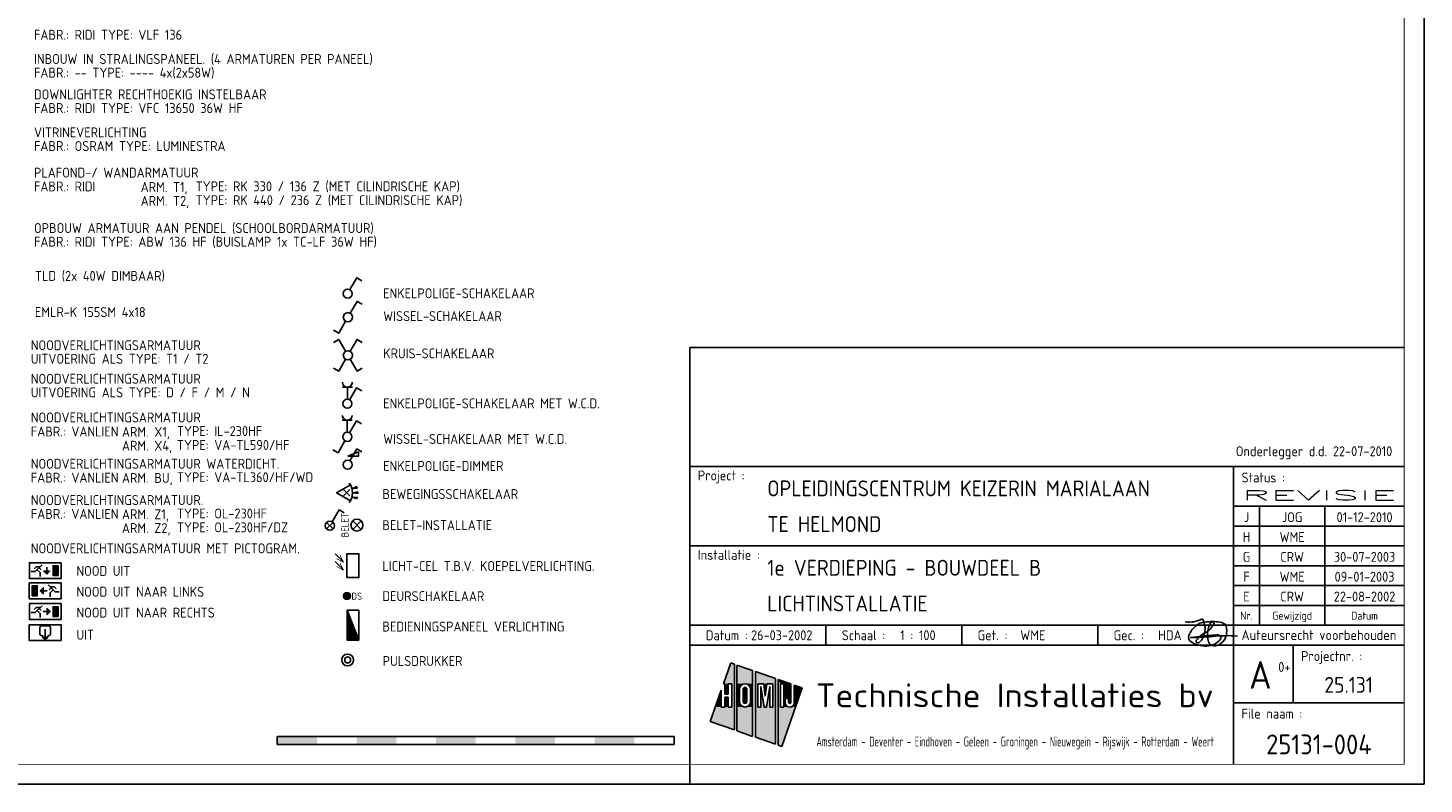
# Model space of a CAD drawing. Header units: millimetres. Extents: x 84333 to 240712, y -2244 to 84291.
# Tile 65 of 88: x 205530 to 240712, y 191 to 19243. Entities that reach past the tile are written whole.
import ezdxf
from ezdxf.enums import TextEntityAlignment as Align

# ---------------------------------------------------------------- set-up
doc = ezdxf.new("R2010")
doc.units = ezdxf.units.MM
doc.header["$LTSCALE"] = 100
doc.layers.get('0').update_dxf_attribs({"linetype": 'CONTINUOUS'})
for name, color, linetype in [('02-61-50-lijn050', 90, 'CONTINUOUS'), ('0B_ATTRIB', 2, 'CONTINUOUS'), ('EB6331--_ATTRIB', 2, 'CONTINUOUS'), ('EB6521--_ATTRIB', 2, 'CONTINUOUS'), ('EL63102-_LICHT-SCH', 3, 'CONTINUOUS'), ('EL63105-_LICHT-KAST', 3, 'CONTINUOUS'), ('EL63202-_NOODVRL-TXT', 3, 'CONTINUOUS'), ('EL6331--_BELET230V', 3, 'CONTINUOUS'), ('EL6521--_BEWAKING', 3, 'CONTINUOUS'), ('LIJN025', 10, 'CONTINUOUS'), ('LIJN050', 90, 'CONTINUOUS'), ('SCHAALBALK', 10, 'CONTINUOUS'), ('TEKST18', 210, 'CONTINUOUS'), ('TEKST25', 10, 'CONTINUOUS'), ('TEKST35', 50, 'CONTINUOUS'), ('TEKST50', 90, 'CONTINUOUS'), ('TEKST70', 130, 'CONTINUOUS')]:
    doc.layers.add(name, color=color, linetype=linetype)
doc.styles.add('1_8', font='ISO', dxfattribs={"height": 1.8})
doc.styles.add('3_5', font='iso', dxfattribs={"height": 3.5})
doc.styles.add('HELV', font='ISO.SHX')
doc.styles.add('ISO', font='ISO.SHX')
doc.styles.add('MAATVOERING', font='iso.shx')
doc.styles.add('NORATT', font='isocp.shx')
doc.styles.add('ROMAND', font='romand')

# ---------------------------------------------------------------- blocks, each defined once
blk = doc.blocks.new('A0-GE')
at = {"layer": 'LIJN025'}
for p, q in [((1315, 80), (1495, 80)), ((1452, 80), (1452, 5)), ((1452, 70), (1495, 70)), ((1458.5, 70), (1458.5, 40)), ((1475, 70), (1475, 40)), ((1452, 65), (1495, 65)), ((1315, 60), (1452, 60)), ((1452, 60), (1495, 60)), ((1452, 55), (1495, 55)), ((1452, 50), (1495, 50)), ((1452, 45), (1495, 45)), ((1315, 40), (1495, 40)), ((1349.25, 35), (1349.25, 40)), ((1383.5, 35), (1383.5, 40)), ((1417.75, 35), (1417.75, 40)), ((1315, 35), (1495, 35)), ((1467, 35), (1467, 20.5)), ((1325.28, 30.55), (1323.44, 25.28)), ((1326.23, 30.22), (1325.28, 30.55)), ((1326.23, 13.64), (1326.23, 30.22)), ((1330.81, 28.62), (1326.85, 30)), ((1326.85, 30), (1326.85, 13.42)), ((1330.81, 12.03), (1330.81, 28.62)), ((1336.53, 26.61), (1331.49, 28.38)), ((1331.49, 28.38), (1331.49, 11.8)), ((1323.44, 25.28), (1323.78, 25.28)), ((1323.78, 25.28), (1323.78, 22.62)), ((1324.68, 25.28), (1325.58, 25.28)), ((1324.68, 22.62), (1324.68, 25.28)), ((1325.58, 25.28), (1325.58, 19.41)), ((1327.61, 24.43), (1327.9, 24.86)), ((1327.9, 24.86), (1328.35, 25.18)), ((1328.35, 25.18), (1328.88, 25.28)), ((1328.88, 25.28), (1329.41, 25.18)), ((1329.41, 25.18), (1329.85, 24.88)), ((1329.85, 24.88), (1330.14, 24.45)), ((1332.1, 19.41), (1332.1, 25.28)), ((1332.1, 25.28), (1333.62, 25.28)), ((1333.62, 25.28), (1334, 22.14)), ((1334, 22.14), (1334.38, 25.28)), ((1334.38, 25.28), (1335.92, 25.28)), ((1335.92, 25.28), (1335.92, 19.41)), ((1336.53, 10.03), (1336.53, 26.61)), ((1340.46, 25.24), (1337.21, 26.37)), ((1337.21, 26.37), (1337.21, 9.79)), ((1337.81, 19.41), (1337.81, 25.28)), ((1337.81, 25.28), (1338.69, 25.28)), ((1338.69, 25.28), (1338.69, 19.41)), ((1340.46, 20.62), (1340.46, 25.24)), ((1343.31, 24.24), (1341.31, 24.94)), ((1341.31, 24.94), (1341.31, 20.61)), ((1322.88, 23.67), (1320.11, 15.78)), ((1322.88, 19.41), (1322.88, 23.67)), ((1323.78, 22.62), (1324.68, 22.62)), ((1324.68, 21.86), (1323.78, 21.86)), ((1323.78, 21.86), (1323.78, 19.41)), ((1324.68, 19.41), (1324.68, 21.86)), ((1327.51, 23.91), (1327.61, 24.43)), ((1327.51, 20.8), (1327.51, 23.91)), ((1328.39, 23.89), (1328.46, 24.14)), ((1328.39, 20.81), (1328.39, 23.89)), ((1328.46, 24.14), (1328.63, 24.32)), ((1328.63, 24.32), (1328.89, 24.39)), ((1328.89, 24.39), (1329.13, 24.32)), ((1329.13, 24.32), (1329.31, 24.14)), ((1329.31, 24.14), (1329.38, 23.89)), ((1329.38, 23.89), (1329.38, 20.81)), ((1330.14, 24.45), (1330.25, 23.91)), ((1330.25, 23.91), (1330.25, 20.8)), ((1333.72, 19.41), (1332.87, 24.56)), ((1332.87, 24.56), (1332.87, 19.41)), ((1335.15, 24.56), (1334.29, 19.41)), ((1335.15, 19.41), (1335.15, 24.56)), ((1338.14, 9.47), (1343.31, 24.24)), ((1339.02, 20.61), (1339.02, 21.54)), ((1339.02, 21.54), (1339.88, 21.54)), ((1339.88, 21.54), (1339.88, 20.62)), ((1323.78, 19.41), (1322.88, 19.41)), ((1325.58, 19.41), (1324.68, 19.41)), ((1327.61, 20.28), (1327.51, 20.8)), ((1327.91, 19.82), (1327.61, 20.28)), ((1328.37, 19.52), (1327.91, 19.82)), ((1328.91, 19.41), (1328.37, 19.52)), ((1328.45, 20.57), (1328.39, 20.81)), ((1328.64, 20.38), (1328.45, 20.57)), ((1328.89, 20.32), (1328.64, 20.38)), ((1329.14, 20.38), (1328.89, 20.32)), ((1329.43, 19.53), (1328.91, 19.41)), ((1329.32, 20.56), (1329.14, 20.38)), ((1329.38, 20.81), (1329.32, 20.56)), ((1329.86, 19.83), (1329.43, 19.53)), ((1330.15, 20.26), (1329.86, 19.83)), ((1330.25, 20.8), (1330.15, 20.26)), ((1332.87, 19.41), (1332.1, 19.41)), ((1334.29, 19.41), (1333.72, 19.41)), ((1335.92, 19.41), (1335.15, 19.41)), ((1338.69, 19.41), (1337.81, 19.41)), ((1339.09, 20.16), (1339.02, 20.61)), ((1339.34, 19.76), (1339.09, 20.16)), ((1339.7, 19.5), (1339.34, 19.76)), ((1340.16, 19.41), (1339.7, 19.5)), ((1339.88, 20.62), (1339.97, 20.41)), ((1339.97, 20.41), (1340.17, 20.33)), ((1340.61, 19.5), (1340.16, 19.41)), ((1340.17, 20.33), (1340.37, 20.41)), ((1340.37, 20.41), (1340.46, 20.62)), ((1340.99, 19.77), (1340.61, 19.5)), ((1341.24, 20.17), (1340.99, 19.77)), ((1341.31, 20.61), (1341.24, 20.17)), ((1452, 20.5), (1495, 20.5)), ((1320.11, 15.78), (1326.23, 13.64)), ((1326.85, 13.42), (1330.81, 12.03)), ((1331.49, 11.8), (1336.53, 10.03)), ((1337.21, 9.79), (1338.14, 9.47)), ((1315, 0), (1315, 5))]:
    blk.add_line(p, q, dxfattribs=at)
blk.add_lwpolyline([(1500, 841), (1500, 0), (0, 0), (0, 841)], close=True, dxfattribs=at)
for points in [[(1323.44, 25.28), (1325.28, 30.55), (1326.23, 25.28), (1326.23, 30.22)], [(1326.85, 25.28), (1326.85, 30), (1330.81, 25.28), (1330.81, 28.62)], [(1331.49, 25.28), (1331.49, 28.38), (1336.53, 25.28), (1336.53, 26.61)], [(1323.78, 22.62), (1323.78, 25.28), (1324.68, 22.62), (1324.68, 25.28)], [(1325.58, 19.41), (1325.58, 25.28), (1326.23, 19.41), (1326.23, 25.28)], [(1326.85, 23.91), (1326.85, 25.28), (1327.51, 23.91), (1327.61, 24.43)], [(1327.61, 24.43), (1326.85, 25.28), (1327.9, 24.86), (1326.85, 25.28)], [(1327.9, 24.86), (1326.85, 25.28), (1328.35, 25.18), (1326.85, 25.28)], [(1328.35, 25.18), (1326.85, 25.28), (1328.88, 25.28), (1326.85, 25.28)], [(1329.41, 25.18), (1328.88, 25.28), (1329.41, 25.18), (1330.81, 25.28)], [(1329.85, 24.88), (1329.41, 25.18), (1329.85, 24.88), (1330.81, 25.28)], [(1330.14, 24.45), (1329.85, 24.88), (1330.14, 24.45), (1330.81, 25.28)], [(1330.25, 23.91), (1330.14, 24.45), (1330.81, 23.91), (1330.81, 25.28)], [(1331.49, 19.41), (1331.49, 25.28), (1332.1, 19.41), (1332.1, 25.28)], [(1334, 22.14), (1333.62, 25.28), (1334, 22.14), (1334.38, 25.28)], [(1335.92, 19.41), (1335.92, 25.28), (1336.53, 19.41), (1336.53, 25.28)], [(1337.21, 19.41), (1337.21, 26.37), (1337.81, 19.41), (1337.81, 25.28)], [(1337.81, 25.28), (1337.21, 26.37), (1338.69, 25.28), (1337.21, 26.37)], [(1338.69, 25.28), (1337.21, 26.37), (1340.46, 25.24), (1337.21, 26.37)], [(1338.69, 25.24), (1338.69, 25.28), (1340.46, 25.24)], [(1338.69, 21.54), (1338.69, 25.24), (1340.46, 21.54), (1340.46, 25.24)], [(1341.31, 20.61), (1341.31, 24.94), (1342.04, 20.61), (1343.31, 24.24)], [(1321.39, 19.41), (1322.88, 23.67), (1322.88, 19.41), (1322.88, 23.67)], [(1323.78, 19.41), (1323.78, 21.86), (1324.68, 19.41), (1324.68, 21.86)], [(1326.85, 20.8), (1326.85, 23.91), (1327.51, 20.8), (1327.51, 23.91)], [(1328.39, 23.89), (1328.46, 24.14), (1329.38, 23.89), (1329.31, 24.14)], [(1328.39, 20.81), (1328.39, 23.89), (1329.38, 20.81), (1329.38, 23.89)], [(1328.46, 24.14), (1328.63, 24.32), (1329.31, 24.14), (1329.13, 24.32)], [(1328.63, 24.32), (1328.89, 24.39), (1329.13, 24.32), (1328.89, 24.39)], [(1330.25, 20.8), (1330.25, 23.91), (1330.81, 20.8), (1330.81, 23.91)], [(1332.87, 19.41), (1332.87, 24.56), (1333.72, 19.41), (1332.87, 24.56)], [(1334.29, 19.41), (1335.15, 24.56), (1335.15, 19.41), (1335.15, 24.56)], [(1338.69, 19.41), (1338.69, 21.54), (1339.02, 20.61), (1339.02, 21.54)], [(1339.02, 20.61), (1339.02, 21.54), (1339.09, 20.16), (1339.02, 20.61)], [(1339.88, 20.62), (1339.88, 21.54), (1339.97, 20.41), (1339.88, 21.54)], [(1339.97, 20.41), (1339.88, 21.54), (1340.17, 20.33), (1339.88, 21.54)], [(1340.17, 20.33), (1339.88, 21.54), (1340.37, 20.41), (1339.88, 21.54)], [(1340.37, 20.41), (1339.88, 21.54), (1340.46, 20.62), (1339.88, 21.54)], [(1340.46, 20.62), (1339.88, 21.54), (1340.46, 20.62), (1340.46, 21.54)], [(1320.11, 15.78), (1321.39, 19.41), (1326.23, 13.64), (1326.23, 19.41)], [(1326.85, 19.41), (1326.85, 20.8), (1326.85, 19.41), (1327.51, 20.8)], [(1326.85, 19.41), (1327.51, 20.8), (1326.85, 19.41), (1327.61, 20.28)], [(1326.85, 19.41), (1327.61, 20.28), (1326.85, 19.41), (1327.91, 19.82)], [(1326.85, 19.41), (1327.91, 19.82), (1326.85, 19.41), (1328.37, 19.52)], [(1326.85, 19.41), (1328.37, 19.52), (1326.85, 19.41), (1328.91, 19.41)], [(1326.85, 13.42), (1326.85, 19.41), (1330.81, 12.03), (1330.81, 19.41)], [(1328.45, 20.57), (1328.39, 20.81), (1329.32, 20.56), (1329.38, 20.81)], [(1328.64, 20.38), (1328.45, 20.57), (1329.14, 20.38), (1329.32, 20.56)], [(1328.89, 20.32), (1328.64, 20.38), (1328.89, 20.32), (1329.14, 20.38)], [(1328.91, 19.41), (1329.43, 19.53), (1328.91, 19.41), (1330.81, 19.41)], [(1329.43, 19.53), (1329.86, 19.83), (1329.43, 19.53), (1330.81, 19.41)], [(1329.86, 19.83), (1330.15, 20.26), (1329.86, 19.83), (1330.81, 19.41)], [(1330.81, 19.41), (1330.15, 20.26), (1330.81, 20.8), (1330.25, 20.8)], [(1331.49, 11.8), (1331.49, 19.41), (1336.53, 10.03), (1336.53, 19.41)], [(1337.21, 9.79), (1337.21, 19.41), (1338.14, 9.47), (1341.62, 19.41)], [(1338.69, 19.41), (1339.02, 20.61), (1338.69, 19.41), (1339.09, 20.16)], [(1338.69, 19.41), (1339.09, 20.16), (1338.69, 19.41), (1339.34, 19.76)], [(1338.69, 19.41), (1339.34, 19.76), (1338.69, 19.41), (1339.7, 19.5)], [(1338.69, 19.41), (1339.7, 19.5), (1338.69, 19.41), (1340.16, 19.41)], [(1340.16, 19.41), (1341.62, 19.41), (1340.61, 19.5), (1341.62, 19.41)], [(1341.62, 19.41), (1340.61, 19.5), (1341.62, 19.41), (1340.99, 19.77)], [(1341.62, 19.41), (1340.99, 19.77), (1342.04, 20.61), (1341.24, 20.17)], [(1341.24, 20.17), (1341.31, 20.61), (1341.24, 20.17), (1342.04, 20.61)]]:
    blk.add_solid(points, dxfattribs=at)
at = {"layer": 'LIJN050'}
for p, q in [((1495, 110), (1315, 110)), ((1315, 110), (1315, 5))]:
    blk.add_line(p, q, dxfattribs=at)
at = {"layer": 'LIJN050', "const_width": 0.2}
blk.add_lwpolyline([(1495, 836), (25, 836), (25, 5), (1495, 5)], close=True, dxfattribs=at)
at = {"layer": 'SCHAALBALK'}
for p, q in [((1211, 12), (1211, 10)), ((1311, 12), (1211, 12)), ((1311, 10), (1311, 12)), ((1211, 10), (1311, 10))]:
    blk.add_line(p, q, dxfattribs=at)
for points in [[(1211, 10), (1211, 12), (1221, 10), (1221, 12)], [(1231, 10), (1231, 12), (1241, 10), (1241, 12)], [(1251, 10), (1251, 12), (1261, 10), (1261, 12)], [(1271, 10), (1271, 12), (1281, 10), (1281, 12)], [(1291, 10), (1291, 12), (1301, 10), (1301, 12)]]:
    blk.add_solid(points, dxfattribs=at)
at = {"layer": 'TEKST18', "style": 'ISO'}
for s, p in [('Nr.', (1455.25, 41.43)), ('Gewijzigd', (1466.75, 41.43)), ('Datum', (1485, 41.43))]:
    blk.add_text(s, height=2, dxfattribs=at).set_placement(p, align=Align.CENTER)
at = {"layer": 'TEKST18', "style": 'ISO', "width": 0.67468}
blk.add_text('Amsterdam - Deventer - Eindhoven - Geleen - Groningen - Nieuwegein - Rijswijk - Rotterdam - Weert', height=2.5, dxfattribs=at).set_placement((1346.88, 9.47), (1447, 9.47), align=Align.FIT)
at = {"layer": 'TEKST25', "style": 'ISO'}
for s, p in [('Project :', (1317, 76.5)), ('Status :', (1454, 76)), ('Installatie :', (1317, 56.5)), ('Datum :', (1319, 36.25)), ('Schaal :', (1353.25, 36.25)), ('Get. :', (1387.5, 36.25)), ('Gec. :', (1421.75, 36.25)), ('Projectnr. :', (1469, 31)), ('File naam :', (1454, 16.5))]:
    blk.add_text(s, height=2.5, dxfattribs=at).set_placement(p)
at = {"layer": 'TEKST25', "style": 'ISO', "width": 1.015814}
blk.add_text('Auteursrecht voorbehouden', height=2.5, dxfattribs=at).set_placement((1454, 36.3), (1493, 36.3), align=Align.FIT)
at = {"layer": 'TEKST25', "style": 'ROMAND', "width": 2.899115}
blk.add_attdef('STATUS', text='', height=2.5, dxfattribs=at).set_placement((1454, 71.5), (1493, 71.5), align=Align.FIT)
at = {"layer": 'TEKST25', "style": 'ISO'}
for tag, p in [('E', (1455.25, 66)), ('NAAM-E', (1466.75, 66)), ('DATUM-E', (1485, 66)), ('D', (1455.25, 61)), ('NAAM-D', (1466.75, 61)), ('DATUM-D', (1485, 61)), ('C', (1455.25, 56)), ('NAAM-C', (1466.75, 56)), ('DATUM-C', (1485, 56)), ('B', (1455.25, 51)), ('NAAM-B', (1466.75, 51)), ('DATUM-B', (1485, 51)), ('A', (1455.25, 46)), ('NAAM-A', (1466.75, 46)), ('DATUM-A', (1485, 46))]:
    blk.add_attdef(tag, text='', height=2.5, dxfattribs=at).set_placement(p, align=Align.CENTER)
for tag, p in [('DATUM', (1332.75, 36.25)), ('SCHAAL', (1368, 36.25)), ('GETEKEND', (1398.25, 36.25)), ('GECONTOL.', (1433, 36.25)), ('FORMAAT', (1463.25, 28.25))]:
    blk.add_attdef(tag, p, '', height=2.5, dxfattribs=at)
at = {"layer": 'TEKST35', "style": 'ISO'}
for tag, p in [('PROJECT', (1334.5, 72.5)), ('PLAATS', (1334.5, 63.5)), ('INSTALLATIE-REGEL1', (1334.5, 52.5)), ('INSTALLATIE-REGEL2', (1334.5, 43.5))]:
    blk.add_attdef(tag, p, '', height=4, dxfattribs=at)
blk.add_attdef('PROJ.NR.', text='', height=4, dxfattribs=at).set_placement((1481, 23), align=Align.CENTER)
at = {"layer": 'TEKST50', "style": 'HELV', "width": 1.169753}
blk.add_text('Technische Installaties bv', height=6, dxfattribs=at).set_placement((1346.72, 19.36), (1446.99, 19.36), align=Align.FIT)
at = {"layer": 'TEKST50', "style": 'ISO'}
blk.add_attdef('FILE-NAAM', text='', height=5, dxfattribs=at).set_placement((1473.5, 7.5), align=Align.CENTER)
at = {"layer": 'TEKST70', "color": 90, "style": 'HELV'}
blk.add_text('A', height=7, dxfattribs=at).set_placement((1458.75, 24), align=Align.CENTER)
blk = doc.blocks.new('PRHDA')
at = {"layer": '02-61-50-lijn050', "color": 50, "linetype": 'ByBlock', "flags": 128}
blk.add_lwpolyline([(-70, 246, 0.043806), (-705, 234, -0.031193), (-1253, 209), (-809, 257, 0.003454), (-595, 274, -0.231177), (-497, 236, -0.175519), (-494, 194, -0.153375), (-552, 106, -0.056813), (-651, 43, -0.100205), (-852, -8, -0.16296), (-1242, 100, -0.379529), (-1301, 251, -0.14016), (-1100, 518, -0.143334), (-940, 590, -0.06258), (-558, 601, -0.12688), (-385, 542, -0.169413), (-357, 496, -0.095564), (-353, 276, -0.080055), (-384, 187, -0.126486), (-523, 35, -0.214891), (-713, 6, -0.203106), (-762, 34, -0.121177), (-821, 172, -0.121604), (-801, 453, -0.010614), (-783, 511, -0.021915), (-760, 562, -0.15615), (-707, 606, -0.050224), (-686, 611, -0.295436), (-670, 603, -0.250173), (-667, 558, -0.167384), (-891, 324, 0.121525), (-1106, 142, 0.14194), (-1116, 115, 0.153562), (-1114, 98, 0.520832), (-1040, 81, 0.362036), (-958, 675, -0.145439), (-1391, 601)], format="xyb", dxfattribs=at)
blk = doc.blocks.new('ES3S1-R')
blk.add_lwpolyline([(0.58, 1), (2.31, 4), (3.61, 3.25)])
blk.add_lwpolyline([(0.1, 2.12), (2.75, 2.12), (2.75, 3.25)], close=True)
blk.add_circle((0, 0), 1.15)
at = {"style": '1_8'}
for tag, flags, p in [('SCHAK', 8, (3, 5.5)), ('KAST', 9, (-3, 0.5)), ('M_CODE', 9, (0, 0)), ('DOEL', 9, (-3, -2)), ('GROEP', 9, (-3, -4.5))]:
    blk.add_attdef(tag, text='', height=1.8, dxfattribs=dict(at, flags=flags)).set_placement(p, align=Align.MIDDLE_CENTER)
blk = doc.blocks.new('ES3N026')
for p, q in [((-1.5, 0.75), (-1, 0.25)), ((0.38, -0.88), (0.38, 0.87)), ((2.25, 1.25), (2.25, -1.25)), ((2.5, 1.25), (2.5, -1.25)), ((2.75, 1.25), (2.75, -1.25)), ((3, 1.25), (3, -1.25))]:
    blk.add_line(p, q)
for points in [[(4.01, 2.01), (4.01, -1.98), (-3.99, -1.98), (-3.99, 2.01)], [(3.25, -1.25), (2, -1.25), (2, 1.25), (3.25, 1.25)], [(0.38, -0.88), (1.12, -0.13), (-0.37, -0.13)]]:
    blk.add_lwpolyline(points, close=True)
for points in [[(-0.75, 1.5), (-2.5, -0.25), (-3.5, -0.25)], [(-1.25, 1), (-2.25, 1), (-2.75, 0.5)], [(-2, 0.25), (-1.25, -0.5), (-1.25, -1.5)]]:
    blk.add_lwpolyline(points)
at = {"style": '1_8'}
for tag, flags, p in [('A_CODE', 8, (-3.5, 2.75)), ('SCHAK', 8, (3.5, 2.75)), ('GROEP', 8, (-3.5, -2.75)), ('KAST', 9, (3.5, -2.75))]:
    blk.add_attdef(tag, text='', height=1.8, dxfattribs=dict(at, flags=flags)).set_placement(p, align=Align.MIDDLE_CENTER)
at = {"color": 2, "style": '1_8', "flags": 8}
blk.add_attdef('NUMMER', text='', height=1.8, dxfattribs=at).set_placement((4, 3.75), align=Align.MIDDLE)
blk = doc.blocks.new('ES3N046')
blk.add_line((0, -1.75), (0, 0.875))
for points in [[(4, -2), (-4, -2), (-4, 2), (4, 2)], [(0, -1.75), (0.65625, -1.09375), (-0.65625, -1.09375)]]:
    blk.add_lwpolyline(points, close=True)
blk.add_lwpolyline([(-0.546875, -0.765625), (-0.875, -0.765625, -0.4142135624), (-1.3125, -0.328125), (-1.3125, 1.3125, -0.4142135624), (-0.875, 1.75), (0.875, 1.75, -0.4142135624), (1.3125, 1.3125), (1.3125, -0.328125, -0.4142135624), (0.875, -0.765625), (0.546875, -0.765625, -0.4142135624)], format="xyb")
at = {"style": '1_8'}
for tag, flags, p in [('A_CODE', 8, (-3.5, 2.75)), ('SCHAK', 8, (3.5, 2.75)), ('GROEP', 8, (-3.5, -2.75)), ('KAST', 9, (3.5, -2.75))]:
    blk.add_attdef(tag, text='', height=1.8, dxfattribs=dict(at, flags=flags)).set_placement(p, align=Align.MIDDLE_CENTER)
at = {"style": '1_8', "flags": 8}
blk.add_attdef('NUMMER', text='', height=1.8, dxfattribs=at).set_placement((4, 3.75), align=Align.MIDDLE)
blk = doc.blocks.new('ES3N024')
for p, q in [((-1.5, 0.75), (-1, 0.25)), ((1.25, 0), (-0.5, 0)), ((2.25, 1.25), (2.25, -1.25)), ((2.5, 1.25), (2.5, -1.25)), ((2.75, 1.25), (2.75, -1.25)), ((3, 1.25), (3, -1.25))]:
    blk.add_line(p, q)
for points in [[(4.01, 2.01), (4.01, -1.98), (-3.99, -1.98), (-3.99, 2.01)], [(1.25, 0), (0.5, 0.75), (0.5, -0.75)], [(3.25, -1.25), (2, -1.25), (2, 1.25), (3.25, 1.25)]]:
    blk.add_lwpolyline(points, close=True)
for points in [[(-0.75, 1.5), (-2.5, -0.25), (-3.5, -0.25)], [(-1.25, 1), (-2.25, 1), (-2.75, 0.5)], [(-2, 0.25), (-1.25, -0.5), (-1.25, -1.5)]]:
    blk.add_lwpolyline(points)
at = {"style": '1_8'}
for tag, flags, p in [('A_CODE', 8, (-3.5, 2.75)), ('SCHAK', 8, (3.5, 2.75)), ('GROEP', 8, (-3.5, -2.75)), ('KAST', 9, (3.5, -2.75))]:
    blk.add_attdef(tag, text='', height=1.8, dxfattribs=dict(at, flags=flags)).set_placement(p, align=Align.MIDDLE_CENTER)
at = {"color": 2, "style": '1_8', "flags": 8}
blk.add_attdef('NUMMER', text='', height=1.8, dxfattribs=at).set_placement((4, 3.75), align=Align.MIDDLE)
blk = doc.blocks.new('ES3N021')
for p, q in [((-3, 1.25), (-3, -1.25)), ((-2.75, 1.25), (-2.75, -1.25)), ((-2.5, 1.25), (-2.5, -1.25)), ((-2.25, 1.25), (-2.25, -1.25)), ((-1.25, 0), (0.5, 0)), ((1.5, 0.75), (1, 0.25))]:
    blk.add_line(p, q)
for points in [[(-4, 2), (-4, -2), (4, -2), (4, 2)], [(-3.25, -1.25), (-2, -1.25), (-2, 1.25), (-3.25, 1.25)], [(-1.25, 0), (-0.5, 0.75), (-0.5, -0.75)]]:
    blk.add_lwpolyline(points, close=True)
for points in [[(0.75, 1.5), (2.5, -0.25), (3.5, -0.25)], [(1.25, 1), (2.25, 1), (2.75, 0.5)], [(2, 0.25), (1.25, -0.5), (1.25, -1.5)]]:
    blk.add_lwpolyline(points)
at = {"style": '1_8'}
for tag, flags, p in [('A_CODE', 8, (-3.5, 2.75)), ('SCHAK', 8, (3.5, 2.75)), ('GROEP', 8, (-3.5, -2.75)), ('KAST', 9, (3.5, -2.75))]:
    blk.add_attdef(tag, text='', height=1.8, dxfattribs=dict(at, flags=flags)).set_placement(p, align=Align.MIDDLE_CENTER)
at = {"style": '1_8', "flags": 8}
blk.add_attdef('NUMMER', text='', height=1.8, dxfattribs=at).set_placement((4, 3.75), align=Align.MIDDLE)
blk = doc.blocks.new('ES652102')
for p, q in [((-1.5, 0.9), (-1.5, -0.9)), ((-1.25, 1.22), (-1.25, -1.22)), ((-1, 1.44), (-1, -1.44)), ((-0.75, 1.58), (-0.75, -1.58)), ((-0.5, 1.68), (-0.5, -1.68)), ((-0.25, 1.73), (-0.25, -1.73)), ((0, 1.75), (0, -1.75)), ((0.25, 1.73), (0.25, -1.73)), ((0.5, 1.68), (0.5, -1.68)), ((0.75, 1.58), (0.75, -1.58)), ((1, 1.44), (1, -1.44)), ((1.25, 1.22), (1.25, -1.22)), ((1.5, -0.9), (1.5, 0.9))]:
    blk.add_line(p, q)
blk.add_circle((0, 0), 1.75)
at = {"style": '1_8'}
for tag, p in [('NUMMER', (0, 3.5)), ('CODE', (0, 0))]:
    blk.add_attdef(tag, text='', height=1.8, dxfattribs=at).set_placement(p, align=Align.MIDDLE)
at = {"style": '1_8', "flags": 9}
blk.add_attdef('M_CODE', text='', height=1.8, dxfattribs=at).set_placement((0, 0), align=Align.MIDDLE)
blk = doc.blocks.new('ES111262')
for p, q in [((-5, -2), (5, 2)), ((-5, 1.75), (4.375, 1.75)), ((-5, 1.5), (3.75, 1.5)), ((-5, 1.25), (3.125, 1.25)), ((-5, 1), (2.5, 1)), ((-5, 0.75), (1.875, 0.75)), ((-5, 0.5), (1.25, 0.5)), ((-5, 0.25), (0.625, 0.25)), ((-5, 0), (0, 0)), ((-5, -0.25), (-0.625, -0.25)), ((-5, -0.5), (-1.25, -0.5)), ((-5, -0.75), (-1.875, -0.75)), ((-5, -1), (-2.5, -1)), ((-5, -1.25), (-3.125, -1.25)), ((-5, -1.5), (-3.75, -1.5)), ((-5, -1.75), (-4.375, -1.75)), ((-5, -2), (5, -2))]:
    blk.add_line(p, q)
blk.add_lwpolyline([(-5, -2), (5, -2), (5, 2), (-5, 2)], close=True)
for tag, height, style, flags, p in [('GROEPI', 1.8, '1_8', 9, (0, 9.5)), ('CODE', 3.5, '3_5', 8, (0, 4.5)), ('GROEP', 1.8, '1_8', 8, (0, 7.5)), ('M_CODE', 1.8, '1_8', 9, (0, 0)), ('VERMOGEN', 1.8, '1_8', 9, (0, -5.5)), ('KAST', 1.8, '1_8', 9, (0, -3.5)), ('VERMOGENI', 1.8, '1_8', 9, (0, -9.5)), ('DOEL', 1.8, '1_8', 9, (0, -7.5)), ('DOELI', 1.8, '1_8', 9, (0, -11.5))]:
    blk.add_attdef(tag, text='', height=height, dxfattribs=dict(style=style, flags=flags)).set_placement(p, align=Align.MIDDLE_CENTER)
at = {"style": '1_8', "flags": 9}
blk.add_attdef('RUIMTE', text='', height=1.8, dxfattribs=at).set_placement((0, -9.5), align=Align.MIDDLE)
blk = doc.blocks.new('ES081001')
for p, q in [((1.06, -1.06), (-1.06, 1.06)), ((-1.06, -1.06), (1.06, 1.06))]:
    blk.add_line(p, q)
blk.add_circle((0, 0), 1.5)
at = {"color": 2, "style": '1_8', "flags": 8}
for tag, p in [('NUMMER', (0, 5.5)), ('CODE', (0, 3))]:
    blk.add_attdef(tag, text='', height=1.8, dxfattribs=at).set_placement(p, align=Align.MIDDLE)
at = {"style": '1_8', "flags": 8}
blk.add_attdef('M_CODE', text='', height=1.8, dxfattribs=at).set_placement((0, 0), align=Align.MIDDLE_CENTER)
blk = doc.blocks.new('ES050601')
for p, q in [((-3, 3), (-1, 1)), ((-3, 1), (-1, -1))]:
    blk.add_line(p, q)
blk.add_lwpolyline([(0, -3), (3, -3), (3, 3), (0, 3)], close=True)
at = {"style": '1_8'}
for p in [(-1.5, 1.5), (-1.5, -0.5)]:
    blk.add_text('V', height=2, rotation=45, dxfattribs=at).set_placement(p, align=Align.MIDDLE)
for tag, flags, p in [('SCHAK', 8, (3, 5.5)), ('KAST', 9, (-3, 0.5)), ('M_CODE', 9, (0, 0)), ('DOEL', 9, (-3, -2)), ('GROEP', 9, (-3, -4.5))]:
    blk.add_attdef(tag, text='', height=1.8, dxfattribs=dict(at, flags=flags)).set_placement(p, align=Align.MIDDLE_CENTER)
blk = doc.blocks.new('ES652116')
for p, q in [((-0.81, -0.81), (0.81, 0.81)), ((0.81, -0.81), (-0.81, 0.81)), ((1.56, 1.09), (2.62, 1.37)), ((1.7, 0), (2.8, 0)), ((1.56, -1.09), (2.62, -1.37))]:
    blk.add_line(p, q)
blk.add_lwpolyline([(0.96, 2), (-2.5, 0), (0.96, -2)])
for points in [[(2.67, 1.18), (2.57, 1.56), (1.56, 1.09)], [(2.8, -0.2), (2.8, 0.2), (1.7, 0)], [(2.57, -1.56), (2.67, -1.18), (1.56, -1.09)]]:
    blk.add_lwpolyline(points, close=True)
blk.add_arc((-2.5, 0), 4, 322.8192, 37.1808)
at = {"style": '1_8'}
for tag, flags, p in [('SCHAK', 8, (3, 5.5)), ('KAST', 9, (-3, 0.5)), ('M_CODE', 9, (0, 0)), ('DOEL', 9, (-3, -2)), ('GROEP', 9, (-3, -4.5))]:
    blk.add_attdef(tag, text='', height=1.8, dxfattribs=dict(at, flags=flags)).set_placement(p, align=Align.MIDDLE_CENTER)
at = {"style": '1_8', "flags": 8}
blk.add_attdef('CODE', text='', height=1.8, dxfattribs=at).set_placement((0, 0), align=Align.MIDDLE)
blk = doc.blocks.new('ES3S1--L')
for p, q in [((-0.81, -0.81), (0.81, 0.81)), ((0.81, -0.81), (-0.81, 0.81))]:
    blk.add_line(p, q)
blk.add_lwpolyline([(0.58, 1), (2.31, 4), (3.61, 3.25)])
blk.add_circle((0, 0), 1.15)
at = {"style": '1_8'}
for tag, flags, p in [('SCHAK', 8, (3, 5.5)), ('KAST', 9, (-3, 0.5)), ('M_CODE', 9, (0, 0)), ('DOEL', 9, (-3, -2)), ('GROEP', 9, (-3, -4.5))]:
    blk.add_attdef(tag, text='', height=1.8, dxfattribs=dict(at, flags=flags)).set_placement(p, align=Align.MIDDLE_CENTER)
blk = doc.blocks.new('ES3W1A---ES3S1')
for p, q in [((1.25, 4.15), (-1.25, 4.15)), ((0, 4.15), (0, 1.15))]:
    blk.add_line(p, q)
blk.add_lwpolyline([(0.58, 1), (2.31, 4), (3.61, 3.25)])
blk.add_circle((0, 0), 1.15)
blk.add_arc((0, 5.4), 1.25, 180, 0)
at = {"style": '1_8', "flags": 9}
blk.add_attdef('VERMOGEN', text='', height=1.8, rotation=90, dxfattribs=at).set_placement((-2.5, 6.65), align=Align.MIDDLE)
at = {"style": '1_8', "width": 0.7, "flags": 8}
blk.add_attdef('TAL', text='', height=1.8, rotation=90, dxfattribs=at).set_placement((-2.5, 6.65), align=Align.MIDDLE)
at = {"style": '1_8'}
for tag, flags, p in [('SCHAK', 8, (3, 5.5)), ('KAST', 9, (-3, 0.5)), ('M_CODE', 9, (0, 0)), ('DOEL', 9, (-3, -2)), ('GROEP', 9, (-3, -4.5))]:
    blk.add_attdef(tag, text='', height=1.8, dxfattribs=dict(at, flags=flags)).set_placement(p, align=Align.MIDDLE_CENTER)
blk = doc.blocks.new('ES3W1A---ES3SW')
for p, q in [((1.25, 4.15), (-1.25, 4.15)), ((0, 4.15), (0, 1.15))]:
    blk.add_line(p, q)
for points in [[(0.58, 1), (2.31, 4), (3.61, 3.25)], [(-0.58, -1), (-2.31, -4), (-3.61, -3.25)]]:
    blk.add_lwpolyline(points)
blk.add_circle((0, 0), 1.15)
blk.add_arc((0, 5.4), 1.25, 180, 0)
at = {"style": '1_8'}
for tag, flags, p in [('VERMOGEN', 9, (-2.5, 6.65)), ('GROEP', 8, (0, 7.15)), ('KAST', 9, (2.5, 6.65))]:
    blk.add_attdef(tag, text='', height=1.8, rotation=90, dxfattribs=dict(at, flags=flags)).set_placement(p, align=Align.MIDDLE)
at = {"style": '1_8', "width": 0.7, "flags": 8}
for tag, p in [('TAL', (-2.5, 6.65)), ('SCHAK', (2.5, 6.78)), ('DOEL', (-1.5, 2.65))]:
    blk.add_attdef(tag, text='', height=1.8, rotation=90, dxfattribs=at).set_placement(p, align=Align.MIDDLE)
at = {"style": '1_8'}
for tag, flags, p in [('SCHAK', 8, (3, 5.5)), ('KAST', 9, (-3, 0.5)), ('M_CODE', 9, (0, 0)), ('DOEL', 9, (-3, -2)), ('GROEP', 9, (-3, -4.5))]:
    blk.add_attdef(tag, text='', height=1.8, dxfattribs=dict(at, flags=flags)).set_placement(p, align=Align.MIDDLE_CENTER)
blk = doc.blocks.new('ES3SX')
for points in [[(-0.58, 1), (-2.31, 4), (-3.61, 3.25)], [(0.58, 1), (2.31, 4), (3.61, 3.25)], [(-0.58, -1), (-2.31, -4), (-3.61, -3.25)], [(0.58, -1), (2.31, -4), (3.61, -3.25)]]:
    blk.add_lwpolyline(points)
blk.add_circle((0, 0), 1.15)
at = {"style": '1_8'}
for tag, flags, p in [('SCHAK', 8, (3, 5.5)), ('KAST', 9, (-3, 0.5)), ('M_CODE', 9, (0, 0)), ('DOEL', 9, (-3, -2)), ('GROEP', 9, (-3, -4.5))]:
    blk.add_attdef(tag, text='', height=1.8, dxfattribs=dict(at, flags=flags)).set_placement(p, align=Align.MIDDLE_CENTER)
blk = doc.blocks.new('ES3S1')
blk.add_lwpolyline([(0.58, 1), (2.31, 4), (3.61, 3.25)])
blk.add_circle((0, 0), 1.15)
at = {"style": 'NORATT'}
for tag, flags, p in [('SCHAK', 8, (3, 5.5)), ('KAST', 9, (-3, 0.5)), ('M_CODE', 9, (0, 0)), ('DOEL', 9, (-3, -2)), ('GROEP', 9, (-3, -4.5))]:
    blk.add_attdef(tag, text='', height=1.8, dxfattribs=dict(at, flags=flags)).set_placement(p, align=Align.MIDDLE_CENTER)
blk = doc.blocks.new('ES3SW')
for points in [[(0.58, 1), (2.31, 4), (3.61, 3.25)], [(-0.58, -1), (-2.31, -4), (-3.61, -3.25)]]:
    blk.add_lwpolyline(points)
blk.add_circle((0, 0), 1.15)
at = {"style": '1_8'}
for tag, flags, p in [('SCHAK', 8, (3, 5.5)), ('KAST', 9, (-3, 0.5)), ('M_CODE', 9, (0, 0)), ('DOEL', 9, (-3, -2)), ('GROEP', 9, (-3, -4.5))]:
    blk.add_attdef(tag, text='', height=1.8, dxfattribs=dict(at, flags=flags)).set_placement(p, align=Align.MIDDLE_CENTER)
blk = doc.blocks.new('ES3D1')
at = {"color": 0}
for radius in [1.5, 1.5, 0.75, 0.75]:
    blk.add_circle((0, 0), radius, dxfattribs=at)
at = {"color": 0, "style": '1_8', "flags": 8}
blk.add_attdef('SCHAK', text='', height=1.8, dxfattribs=at).set_placement((0, 3), align=Align.MIDDLE)
blk.add_attdef('SCHAK', text='', height=1.8, dxfattribs=at).set_placement((0, 3), align=Align.MIDDLE)
at = {"style": '1_8', "flags": 9}
for tag, p in [('KAST', (-3, 0.5)), ('M_CODE', (0, 0)), ('DOEL', (-3, -2)), ('GROEP', (-3, -4.5))]:
    blk.add_attdef(tag, text='', height=1.8, dxfattribs=at).set_placement(p, align=Align.MIDDLE_CENTER)

msp = doc.modelspace()

# ---------------------------------------------------------------- block references
ref = msp.add_blockref('A0-GE', (90712, 191), dxfattribs=dict(xscale=100, yscale=100, zscale=100))
ref.add_attrib('PROJECT', 'OPLEIDINGSCENTRUM KEIZERIN MARIALAAN', (224162, 7441), dxfattribs={"layer": '0B_ATTRIB', "color": 50, "height": 400, "style": 'ISO'})
ref.add_attrib('PLAATS', 'TE HELMOND', (224162, 6541), dxfattribs={"layer": '0B_ATTRIB', "color": 50, "height": 400, "style": 'ISO'})
ref.add_attrib('INSTALLATIE-REGEL1', '1e VERDIEPING - BOUWDEEL B', (224162, 5441), dxfattribs={"layer": '0B_ATTRIB', "color": 50, "height": 400, "style": 'ISO'})
ref.add_attrib('INSTALLATIE-REGEL2', 'LICHTINSTALLATIE', (224162, 4541), dxfattribs={"layer": '0B_ATTRIB', "color": 50, "height": 400, "style": 'ISO'})
ref.add_attrib('PROJ.NR.', '25.131', dxfattribs={"layer": '0B_ATTRIB', "color": 50, "height": 400, "style": 'ISO'}).set_placement((238812, 2491), align=Align.CENTER)
ref.add_attrib('FILE-NAAM', '25131-004', dxfattribs={"layer": '0B_ATTRIB', "color": 90, "height": 500, "style": 'ISO'}).set_placement((238062, 941), align=Align.CENTER)
ref.add_attrib('DATUM', '26-03-2002', (223751, 3816), dxfattribs={"layer": '0B_ATTRIB', "color": 10, "height": 250, "style": 'ISO'})
ref.add_attrib('SCHAAL', '1 : 100', (227512, 3816), dxfattribs={"layer": '0B_ATTRIB', "color": 10, "height": 250, "style": 'ISO'})
ref.add_attrib('GETEKEND', 'WME', (230537, 3816), dxfattribs={"layer": '0B_ATTRIB', "color": 10, "height": 250, "style": 'ISO'})
ref.add_attrib('GECONTOL.', 'HDA', (234012, 3816), dxfattribs={"layer": '0B_ATTRIB', "color": 10, "height": 250, "style": 'ISO'})
ref.add_attrib('STATUS', 'REVISIE', dxfattribs={"layer": '0B_ATTRIB', "color": 10, "height": 250, "style": 'ROMAND', "width": 2.899115}).set_placement((236112, 7341), (240012, 7341), align=Align.FIT)
ref.add_attrib('FORMAAT', '0+', (237037, 3016), dxfattribs={"layer": '0B_ATTRIB', "color": 2, "height": 250, "style": 'ISO'})
ref.add_attrib('A', 'E', dxfattribs={"layer": '0B_ATTRIB', "color": 10, "height": 250, "style": 'ISO'}).set_placement((236237, 4791), align=Align.CENTER)
ref.add_attrib('NAAM-A', 'CRW', dxfattribs={"layer": '0B_ATTRIB', "color": 10, "height": 250, "style": 'ISO'}).set_placement((237387, 4791), align=Align.CENTER)
ref.add_attrib('DATUM-A', '22-08-2002', dxfattribs={"layer": '0B_ATTRIB', "color": 10, "height": 250, "style": 'ISO'}).set_placement((239212, 4791), align=Align.CENTER)
ref.add_attrib('B', 'F', dxfattribs={"layer": '0B_ATTRIB', "color": 10, "height": 250, "style": 'ISO'}).set_placement((236237, 5291), align=Align.CENTER)
ref.add_attrib('NAAM-B', 'WME', dxfattribs={"layer": '0B_ATTRIB', "color": 10, "height": 250, "style": 'ISO'}).set_placement((237387, 5291), align=Align.CENTER)
ref.add_attrib('DATUM-B', '09-01-2003', dxfattribs={"layer": '0B_ATTRIB', "color": 10, "height": 250, "style": 'ISO'}).set_placement((239212, 5291), align=Align.CENTER)
ref.add_attrib('C', 'G', dxfattribs={"layer": '0B_ATTRIB', "color": 10, "height": 250, "style": 'ISO'}).set_placement((236237, 5791), align=Align.CENTER)
ref.add_attrib('NAAM-C', 'CRW', dxfattribs={"layer": '0B_ATTRIB', "color": 10, "height": 250, "style": 'ISO'}).set_placement((237387, 5791), align=Align.CENTER)
ref.add_attrib('DATUM-C', '30-07-2003', dxfattribs={"layer": '0B_ATTRIB', "color": 10, "height": 250, "style": 'ISO'}).set_placement((239212, 5791), align=Align.CENTER)
ref.add_attrib('D', 'H', dxfattribs={"layer": '0B_ATTRIB', "color": 10, "height": 250, "style": 'ISO'}).set_placement((236237, 6291), align=Align.CENTER)
ref.add_attrib('NAAM-D', 'WME', dxfattribs={"layer": '0B_ATTRIB', "color": 10, "height": 250, "style": 'ISO'}).set_placement((237387, 6291), align=Align.CENTER)
ref.add_attrib('E', 'J', dxfattribs={"layer": '0B_ATTRIB', "color": 1, "height": 250, "style": 'ISO'}).set_placement((236237, 6791), align=Align.CENTER)
ref.add_attrib('NAAM-E', 'JOG', dxfattribs={"layer": '0B_ATTRIB', "color": 1, "height": 250, "style": 'ISO'}).set_placement((237387, 6791), align=Align.CENTER)
ref.add_attrib('DATUM-E', '01-12-2010', dxfattribs={"layer": '0B_ATTRIB', "color": 1, "height": 250, "style": 'ISO'}).set_placement((239212, 6791), align=Align.CENTER)
at = {"layer": 'EL63102-_LICHT-SCH', "xscale": 100, "yscale": 100, "zscale": 100}
for name, p in [('ES3S1', (213586, 12549)), ('ES3SW', (213593, 11954)), ('ES3SX', (213593, 10996)), ('ES3W1A---ES3S1', (213581, 9777)), ('ES3W1A---ES3SW', (213578, 8941)), ('ES3S1-R', (213585, 8237)), ('ES652116', (213560, 7531)), ('ES050601', (213570, 5695)), ('ES3D1', (213587, 3318, 1050))]:
    msp.add_blockref(name, p, dxfattribs=at)
at = {"layer": 'EL63102-_LICHT-SCH', "xscale": 100, "yscale": 100, "zscale": 100, "rotation": 359.9999999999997}
msp.add_blockref('ES3S1--L', (213139, 6700), dxfattribs=at)
at = {"layer": 'EL63105-_LICHT-KAST', "xscale": 75, "yscale": 75, "zscale": 75, "rotation": 90}
msp.add_blockref('ES111262', (213723, 4195), dxfattribs=at)
at = {"layer": 'EL63202-_NOODVRL-TXT', "xscale": 100, "yscale": 100, "zscale": 100}
for name, p in [('ES3N026', (205965, 5568)), ('ES3N021', (205965, 5061)), ('ES3N024', (205965, 4536)), ('ES3N046', (205965, 4005))]:
    msp.add_blockref(name, p, dxfattribs=at)
at = {"layer": 'EL6331--_BELET230V'}
ref = msp.add_blockref('ES081001', (213821, 6715), dxfattribs=dict(at, xscale=100, yscale=100, zscale=100, rotation=90))
ref.add_attrib('CODE', 'BELET', dxfattribs={"layer": 'EB6331--_ATTRIB', "color": 1, "height": 180, "rotation": 90, "style": '1_8', "flags": 8}).set_placement((213521, 6715), align=Align.MIDDLE)
at = {"layer": 'EL6521--_BEWAKING'}
ref = msp.add_blockref('ES652102', (213568, 4930), dxfattribs=dict(at, xscale=50, yscale=50, zscale=50))
ref.add_attrib('CODE', 'DS', dxfattribs={"layer": 'EB6521--_ATTRIB', "color": 1, "height": 180, "style": '1_8'}).set_placement((213817, 4925), align=Align.MIDDLE)
at = {"layer": 'LIJN025'}
msp.add_blockref('PRHDA', (236083, 3676), dxfattribs=at)

# ---------------------------------------------------------------- texts
at = {"layer": 'TEKST25'}
for s, style, p in [('FABR.: RIDI TYPE: VLF 136', 'MAATVOERING', (205684, 18945)), ('INBOUW IN STRALINGSPANEEL. (4 ARMATUREN PER PANEEL)', 'MAATVOERING', (205684, 18335)), ('FABR.: -- TYPE: ---- 4x(2x58W)', 'MAATVOERING', (205684, 17990)), ('DOWNLIGHTER RECHTHOEKIG INSTELBAAR', 'MAATVOERING', (205684, 17443)), ('FABR.: RIDI TYPE: VFC 13650 36W HF', 'MAATVOERING', (205684, 17098)), ('VITRINEVERLICHTING', 'MAATVOERING', (205684, 16486)), ('FABR.: OSRAM TYPE: LUMINESTRA ', 'MAATVOERING', (205684, 16141)), ('PLAFOND-/ WANDARMATUUR', 'MAATVOERING', (205684, 15472)), ('FABR.: RIDI ', 'MAATVOERING', (205684, 15123)), ('ARM. T1, ', 'MAATVOERING', (208372, 15109)), ('TYPE: RK 330 / 136 Z (MET CILINDRISCHE KAP)', 'MAATVOERING', (209757, 15127)), ('ARM. T2, ', 'MAATVOERING', (208372, 14760)), ('TYPE: RK 440 / 236 Z (MET CILINDRISCHE KAP)', 'MAATVOERING', (209757, 14778)), ('OPBOUW ARMATUUR AAN PENDEL (SCHOOLBORDARMATUUR)', 'MAATVOERING', (205684, 14075)), ('FABR.: RIDI TYPE: ABW 136 HF (BUISLAMP 1x TC-LF 36W HF)', 'MAATVOERING', (205684, 13730)), ('TLD (2x 40W DIMBAAR)', 'ISO', (205707, 12870)), ('ENKELPOLIGE-SCHAKELAAR', 'MAATVOERING', (214483, 12432)), ('EMLR-K 155SM 4x18', 'ISO', (205707, 11958)), ('WISSEL-SCHAKELAAR', 'MAATVOERING', (214483, 11857)), ('NOODVERLICHTINGSARMATUUR ', 'MAATVOERING', (205604, 11123)), ('UITVOERING ALS TYPE: T1 / T2', 'MAATVOERING', (205604, 10781)), ('KRUIS-SCHAKELAAR', 'MAATVOERING', (214483, 10917)), ('UITVOERING ALS TYPE: D / F / M / N', 'MAATVOERING', (205604, 9934)), ('NOODVERLICHTINGSARMATUUR', 'MAATVOERING', (205604, 10278)), ('ENKELPOLIGE-SCHAKELAAR MET W.C.D.', 'MAATVOERING', (214483, 9658)), ('NOODVERLICHTINGSARMATUUR', 'MAATVOERING', (205604, 9304)), ('FABR.: VANLIEN ', 'MAATVOERING', (205604, 8949)), ('ARM. X1, ', 'MAATVOERING', (207900, 8940)), ('TYPE: IL-230HF', 'MAATVOERING', (209285, 8959)), ('ARM. X4, ', 'MAATVOERING', (207900, 8591)), ('TYPE: VA-TL590/HF', 'MAATVOERING', (209285, 8610)), ('WISSEL-SCHAKELAAR MET W.C.D.', 'MAATVOERING', (214483, 8761)), ('Onderlegger d.d. 22-07-2010', 'MAATVOERING', (235968, 8452)), ('NOODVERLICHTINGSARMATUUR WATERDICHT.', 'MAATVOERING', (205604, 8136)), ('ENKELPOLIGE-DIMMER', 'MAATVOERING', (214483, 8082)), ('FABR.: VANLIEN ', 'MAATVOERING', (205604, 7787)), ('ARM. BU, ', 'MAATVOERING', (207900, 7780)), ('TYPE: VA-TL360/HF/WD', 'MAATVOERING', (209285, 7798)), ('NOODVERLICHTINGSARMATUUR.', 'MAATVOERING', (205604, 7222)), ('BEWEGINGSSCHAKELAAR', 'MAATVOERING', (214463, 7374)), ('FABR.: VANLIEN ', 'MAATVOERING', (205604, 6873)), ('ARM. Z1, ', 'MAATVOERING', (207900, 6864)), ('TYPE: OL-230HF', 'MAATVOERING', (209285, 6883)), ('ARM. Z2, ', 'MAATVOERING', (207900, 6516)), ('TYPE: OL-230HF/DZ', 'MAATVOERING', (209285, 6534)), ('BELET-INSTALLATIE', 'MAATVOERING', (214463, 6590)), ('NOODVERLICHTINGSARMATUUR MET PICTOGRAM.', 'MAATVOERING', (205604, 6006)), ('NOOD UIT', 'MAATVOERING', (206754, 5436)), ('LICHT-CEL T.B.V. KOEPELVERLICHTING.', 'MAATVOERING', (214463, 5560)), ('NOOD UIT NAAR LINKS', 'MAATVOERING', (206754, 4912)), ('DEURSCHAKELAAR', 'MAATVOERING', (214463, 4801)), ('NOOD UIT NAAR RECHTS', 'MAATVOERING', (206754, 4387)), ('BEDIENINGSPANEEL VERLICHTING', 'MAATVOERING', (214463, 4035)), ('UIT', 'MAATVOERING', (206754, 3827)), ('PULSDRUKKER', 'MAATVOERING', (214471, 3168))]:
    msp.add_text(s, height=250, dxfattribs=dict(at, style=style)).set_placement(p)

doc.saveas('drawing.dxf')
